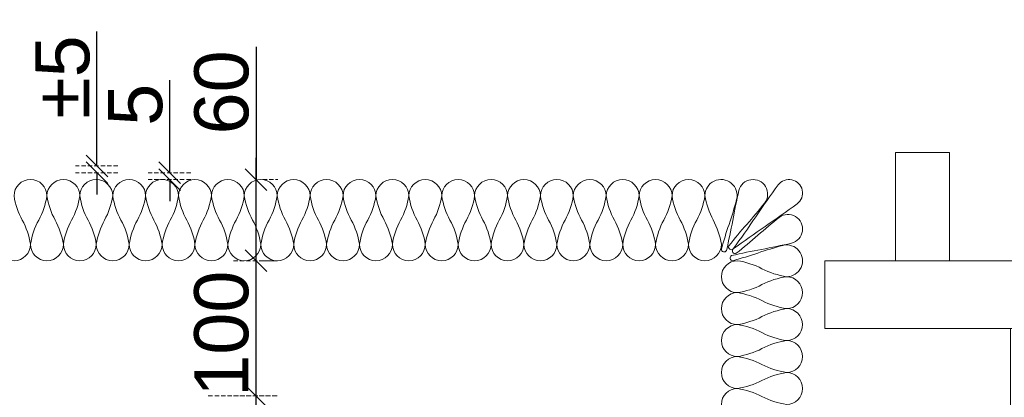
# Model space of a CAD drawing. Header units: millimetres. Extents: x 3652085 to 3778338, y -303702 to -273644.
# Tile 33 of 256: x 3655533 to 3656261, y -275057 to -274778. Entities that reach past the tile are written whole.
import ezdxf

# ---------------------------------------------------------------- set-up
doc = ezdxf.new("R2010")
doc.units = ezdxf.units.MM
doc.header["$PDMODE"] = 34
doc.linetypes.add('HIDDEN2', pattern=[4.7625, 3.175, -1.5875])
doc.layers.add('!!!! BALCONY', color=7, linetype='Continuous')
for name, color, linetype, lineweight in [('DIM-03    (HAUSART)', 111, 'Continuous', 5), ('HANDRAIL-EXT   (HAUSART)', 247, 'Continuous', 5), ('INSULATION (HAUSEART)', 31, 'Continuous', 15), ('METAL-CONSTRUCTION (HAUSART)', 186, 'Continuous', 5)]:
    doc.layers.add(name, color=color, linetype=linetype, lineweight=lineweight)
doc.styles.add('1-20 Eng HA', font='arial.ttf', dxfattribs={"height": 40})
doc.dimstyles.new('1-20 Eng HA', dxfattribs={"dimtxt": 40, "dimasz": 16, "dimexe": 16, "dimexo": 5, "dimgap": 5, "dimtad": 1, "dimdec": 0, "dimlfac": -1, "dimzin": 0, "dimdsep": 46, "dimtxsty": '1-20 Eng HA', "dimblk": 'OBLIQUE', "dimcen": 0.09, "dimdle": 16, "dimclrd": 256, "dimclre": 256, "dimclrt": 256, "dimadec": 0, "dimazin": 0, "dimtfac": 1, "dimtdec": 0, "dimtofl": 0, "dimtmove": 0, "dimatfit": 3, "dimldrblk": 'OBLIQUE', "dimfxl": 1, "dimtolj": 1, "dimtzin": 0, "dimlwe": 0, "dimarcsym": 0})

# ---------------------------------------------------------------- blocks, each defined once
blk = doc.blocks.new('_Oblique')
at = {"color": 0, "linetype": 'ByBlock', "lineweight": -2}
blk.add_line((-0.5, -0.5), (0.5, 0.5), dxfattribs=at)
blk = doc.blocks.new('*D102')
at = {"layer": 'Defpoints', "color": 0, "lineweight": 0, "transparency": 16777216}
for p in [(3655667.58, -275055.88), (3655707.86, -275055.88), (3655676.28, -275075.88)]:
    blk.add_point(p, dxfattribs=at)
at = {"layer": 'DIM-03    (HAUSART)', "lineweight": -2, "transparency": 16777216}
for p, q in [((3655707.86, -275091.88), (3655707.86, -275039.88)), ((3655707.86, -275065.88), (3655653.18, -275102.91)), ((3655653.18, -275102.91), (3655653.18, -275170.76))]:
    blk.add_line(p, q, dxfattribs=at)
at = {"layer": 'DIM-03    (HAUSART)', "linetype": 'HIDDEN2', "lineweight": 0, "transparency": 16777216}
for p, q in [((3655672.58, -275055.88), (3655723.86, -275055.88)), ((3655681.28, -275075.88), (3655723.86, -275075.88))]:
    blk.add_line(p, q, dxfattribs=at)
at = {"layer": 'DIM-03    (HAUSART)', "lineweight": -2, "transparency": 16777216, "xscale": 16, "yscale": 16, "zscale": 16}
for p, rotation in [((3655707.86, -275055.88), 90), ((3655707.86, -275075.88), 270)]:
    blk.add_blockref('_Oblique', p, dxfattribs=dict(at, rotation=rotation))
at = {"layer": 'DIM-03    (HAUSART)', "transparency": 16777216, "insert": (3655627.76, -275136.83), "char_height": 40, "attachment_point": 5, "rotation": 90, "style": '1-20 Eng HA'}
blk.add_mtext('\\A1;20', dxfattribs=at)
blk = doc.blocks.new('*D117')
at = {"layer": 'Defpoints', "color": 0, "lineweight": 0, "transparency": 16777216}
for p in [(3655707.86, -274895.89), (3655707.92, -274895.89), (3655686.18, -274955.89)]:
    blk.add_point(p, dxfattribs=at)
at = {"layer": 'DIM-03    (HAUSART)', "lineweight": -2, "transparency": 16777216}
for p, q in [((3655707.92, -274797.81), (3655707.92, -274895.89)), ((3655707.92, -274971.89), (3655707.92, -274879.89))]:
    blk.add_line(p, q, dxfattribs=at)
at = {"layer": 'DIM-03    (HAUSART)', "linetype": 'HIDDEN2', "lineweight": 0, "transparency": 16777216}
for p, q in [((3655712.86, -274895.89), (3655723.92, -274895.89)), ((3655691.18, -274955.89), (3655723.92, -274955.89))]:
    blk.add_line(p, q, dxfattribs=at)
at = {"layer": 'DIM-03    (HAUSART)', "lineweight": -2, "transparency": 16777216, "xscale": 16, "yscale": 16, "zscale": 16}
for p, rotation in [((3655707.92, -274895.89), 90), ((3655707.92, -274955.89), 270)]:
    blk.add_blockref('_Oblique', p, dxfattribs=dict(at, rotation=rotation))
at = {"layer": 'DIM-03    (HAUSART)', "transparency": 16777216, "insert": (3655682.5, -274831.5), "char_height": 40, "attachment_point": 5, "rotation": 90, "style": '1-20 Eng HA'}
blk.add_mtext('\\A1;60', dxfattribs=at)
blk = doc.blocks.new('*D118')
at = {"layer": 'Defpoints', "color": 0, "lineweight": 0, "transparency": 16777216}
for p in [(3655644.13, -274890.89), (3655664.58, -274890.89), (3655664.58, -274895.9)]:
    blk.add_point(p, dxfattribs=at)
at = {"layer": 'DIM-03    (HAUSART)', "lineweight": -2, "transparency": 16777216}
for p, q in [((3655644.13, -274890.89), (3655644.13, -274822.37)), ((3655644.13, -274895.9), (3655644.13, -274911.9))]:
    blk.add_line(p, q, dxfattribs=at)
at = {"layer": 'DIM-03    (HAUSART)', "linetype": 'HIDDEN2', "lineweight": 0, "transparency": 16777216}
for p, q in [((3655659.58, -274890.89), (3655628.13, -274890.89)), ((3655659.58, -274895.9), (3655628.13, -274895.9))]:
    blk.add_line(p, q, dxfattribs=at)
at = {"layer": 'DIM-03    (HAUSART)', "lineweight": -2, "transparency": 16777216, "xscale": 16, "yscale": 16, "zscale": 16}
for p, rotation in [((3655644.13, -274890.89), 270), ((3655644.13, -274895.9), 90)]:
    blk.add_blockref('_Oblique', p, dxfattribs=dict(at, rotation=rotation))
at = {"layer": 'DIM-03    (HAUSART)', "transparency": 16777216, "insert": (3655618.79, -274840.63), "char_height": 40, "attachment_point": 5, "rotation": 90, "style": '1-20 Eng HA'}
blk.add_mtext('\\A1;5', dxfattribs=at)
blk = doc.blocks.new('*D119')
at = {"layer": 'Defpoints', "color": 0, "lineweight": 0, "transparency": 16777216}
for p in [(3655590.29, -274885.88), (3655610.74, -274885.88), (3655610.74, -274890.89)]:
    blk.add_point(p, dxfattribs=at)
at = {"layer": 'DIM-03    (HAUSART)', "lineweight": -2, "transparency": 16777216}
for p, q in [((3655590.29, -274885.88), (3655590.29, -274786.5)), ((3655590.29, -274890.89), (3655590.29, -274906.89))]:
    blk.add_line(p, q, dxfattribs=at)
at = {"layer": 'DIM-03    (HAUSART)', "linetype": 'HIDDEN2', "lineweight": 0, "transparency": 16777216}
for p, q in [((3655605.74, -274885.88), (3655574.29, -274885.88)), ((3655605.74, -274890.89), (3655574.29, -274890.89))]:
    blk.add_line(p, q, dxfattribs=at)
at = {"layer": 'DIM-03    (HAUSART)', "lineweight": -2, "transparency": 16777216, "xscale": 16, "yscale": 16, "zscale": 16}
for p, rotation in [((3655590.29, -274885.88), 270), ((3655590.29, -274890.89), 90)]:
    blk.add_blockref('_Oblique', p, dxfattribs=dict(at, rotation=rotation))
at = {"layer": 'DIM-03    (HAUSART)', "transparency": 16777216, "insert": (3655564.95, -274820.19), "char_height": 40, "attachment_point": 5, "rotation": 90, "style": '1-20 Eng HA'}
blk.add_mtext('\\A1;%%P5', dxfattribs=at)
blk = doc.blocks.new('*D120')
at = {"layer": 'Defpoints', "color": 0, "lineweight": 0, "transparency": 16777216}
for p in [(3655707.79, -274955.89), (3655707.86, -274955.89), (3655686.11, -275055.88)]:
    blk.add_point(p, dxfattribs=at)
at = {"layer": 'DIM-03    (HAUSART)', "lineweight": -2, "transparency": 16777216}
blk.add_line((3655707.86, -275071.88), (3655707.86, -274939.89), dxfattribs=at)
at = {"layer": 'DIM-03    (HAUSART)', "linetype": 'HIDDEN2', "lineweight": 0, "transparency": 16777216}
for p, q in [((3655712.79, -274955.89), (3655723.86, -274955.89)), ((3655691.11, -275055.88), (3655723.86, -275055.88))]:
    blk.add_line(p, q, dxfattribs=at)
at = {"layer": 'DIM-03    (HAUSART)', "lineweight": -2, "transparency": 16777216, "xscale": 16, "yscale": 16, "zscale": 16}
for p, rotation in [((3655707.86, -274955.89), 90), ((3655707.86, -275055.88), 270)]:
    blk.add_blockref('_Oblique', p, dxfattribs=dict(at, rotation=rotation))
at = {"layer": 'DIM-03    (HAUSART)', "transparency": 16777216, "insert": (3655682.44, -275009.84), "char_height": 40, "attachment_point": 5, "rotation": 90, "style": '1-20 Eng HA'}
blk.add_mtext('\\A1;100', dxfattribs=at)

msp = doc.modelspace()

# ---------------------------------------------------------------- hatches: boundary and pattern name
at = {"layer": '!!!! BALCONY', "linetype": 'Continuous', "lineweight": 13}
h = msp.add_hatch(dxfattribs=at)
h.set_pattern_fill('NET', color=252, scale=50, angle=360, style=0)
h.set_pattern_definition([(360, (3852956.77, -411113.63), (8e-14, 158.75), []), (90, (3852956.77, -411113.63), (-158.75, 9e-14), [])])
h.paths.add_polyline_path([(3656189.32, -276684.64), (3656189.32, -276683.85), (3656190.9, -276683.85), (3656191.69, -276683.06), (3656191.69, -276682.27), (3656193.27, -276682.27), (3656195.21, -276683.55), (3656198.99, -276683.89), (3656198.8, -276682.27), (3656201.17, -276682.27), (3656201.96, -276683.06), (3656202.75, -276683.06), (3656203.54, -276683.85), (3656208.29, -276683.85), (3656209.08, -276684.64), (3656213.82, -276684.64), (3656214.61, -276685.43), (3656216.98, -276685.43), (3656217.77, -276686.22), (3656218.56, -276686.22), (3656221.72, -276687.01), (3656222.51, -276687.01), (3656224.88, -276687.8), (3656227.26, -276687.8), (3656228.05, -276688.35), (3656230.42, -276688.35), (3656230.42, -276687.8), (3656231.21, -276687.8), (3656232, -276687.01), (3656240.69, -276687.01), (3656241.48, -276686.22), (3656249.39, -276686.22), (3656250.18, -276685.43), (3656252.55, -276685.43), (3656252.55, -276684.64), (3656254.13, -276684.64), (3656254.92, -276683.85), (3656262.03, -276683.85), (3656262.82, -276684.64), (3656263.61, -276684.64), (3656264.4, -276685.43), (3656268.36, -276685.43), (3656269.15, -276684.64), (3656274.68, -276684.64), (3656276.26, -276683.85), (3656294.8, -276683.85), (3656296.02, -276683.85), (3656296.02, -276683.06), (3656299.97, -276683.06), (3656300.76, -276682.27), (3656312.62, -276682.27), (3656314.2, -276683.06), (3656314.99, -276683.85), (3656315.78, -276683.85), (3656317.36, -276684.64), (3656318.94, -276686.22), (3656321.31, -276686.22), (3656322.1, -276685.43), (3656335.54, -276685.43), (3656335.54, -276684.64), (3656347.4, -276684.64), (3656348.19, -276683.85), (3656352.93, -276683.85), (3656352.93, -276683.06), (3656354.51, -276683.06), (3656354.51, -276683.85), (3656356.09, -276683.85), (3656358.46, -276686.22), (3656360.04, -276686.22), (3656360.04, -276687.01), (3656361.62, -276687.01), (3656361.62, -276685.43), (3656363.99, -276685.43), (3656364.78, -276684.64), (3656373.48, -276684.64), (3656374.27, -276685.43), (3656375.06, -276685.43), (3656375.85, -276686.22), (3656376.64, -276685.43), (3656377.43, -276685.43), (3656379.01, -276684.64), (3656381.38, -276683.85), (3656382.96, -276683.85), (3656383.75, -276683.06), (3656386.92, -276683.06), (3656387.71, -276683.85), (3656389.29, -276683.85), (3656390.87, -276684.64), (3656392.45, -276685.43), (3656394.82, -276685.43), (3656395.61, -276684.64), (3656399.56, -276684.64), (3656400.35, -276683.85), (3656410.63, -276683.85), (3656410.63, -276684.64), (3656418.53, -276684.64), (3656419.32, -276683.85), (3656421.69, -276683.85), (3656423.27, -276682.27), (3656423.27, -276682.27), (3656424.85, -276682.27), (3656425.64, -276683.06), (3656426.44, -276683.85), (3656428.81, -276683.85), (3656429.6, -276684.64), (3656436.71, -276684.64), (3656437.5, -276683.85), (3656437.5, -276683.06), (3656438.29, -276682.27), (3656439.08, -276682.27), (3656439.87, -276681.48), (3656442.24, -276681.48), (3656442.24, -276682.27), (3656444.61, -276682.27), (3656445.4, -276683.06), (3656446.2, -276683.06), (3656446.99, -276683.85), (3656455.68, -276683.85), (3656456.47, -276684.64), (3656459.63, -276684.64), (3656460.42, -276685.43), (3656464.37, -276685.43), (3656465.16, -276684.64), (3656467.54, -276684.64), (3656468.33, -276683.85), (3656478.6, -276683.85), (3656479.39, -276684.64), (3656484.92, -276684.64), (3656487.3, -276685.43), (3656489.42, -276684.64), (3656498.55, -276684.64), (3656499.34, -276683.85), (3656499.34, -276683.06), (3656500.13, -276682.27), (3656500.92, -276682.27), (3656501.71, -276681.48), (3656504.08, -276681.48), (3656504.08, -276682.27), (3656506.46, -276682.27), (3656507.25, -276683.06), (3656508.04, -276683.06), (3656508.83, -276683.85), (3656517.52, -276683.85), (3656518.31, -276684.64), (3656521.47, -276684.64), (3656522.26, -276685.43), (3656526.21, -276685.43), (3656527.01, -276684.64), (3656529.38, -276684.64), (3656530.17, -276683.85), (3656540.44, -276683.85), (3656541.23, -276684.64), (3656546.77, -276684.64), (3656549.14, -276685.43), (3656551.51, -276685.43), (3656552.36, -276685.86), (3656556.93, -276683.85), (3656557.73, -276684.64), (3656563.26, -276684.64), (3656565.63, -276685.43), (3656567.76, -276684.64), (3656576.88, -276684.64), (3656577.67, -276683.85), (3656577.67, -276683.06), (3656578.47, -276682.27), (3656579.26, -276682.27), (3656580.05, -276681.48), (3656582.42, -276681.48), (3656582.42, -276682.27), (3656584.79, -276682.27), (3656585.58, -276683.06), (3656586.37, -276683.06), (3656587.16, -276683.85), (3656595.85, -276683.85), (3656596.64, -276684.64), (3656607.55, -276684.64), (3656610.72, -276683.85), (3656612.3, -276683.85), (3656613.09, -276683.06), (3656613.88, -276683.06), (3656614.67, -276682.27), (3656616.25, -276682.27), (3656618.76, -276682.52), (3656622.19, -276683.21), (3656624.15, -276682.27), (3656625.73, -276682.27), (3656626.52, -276683.06), (3656628.1, -276683.06), (3656628.1, -276683.85), (3656630.47, -276683.85), (3656631.27, -276684.64), (3656634.43, -276684.64), (3656635.22, -276685.43), (3656639.17, -276685.43), (3656639.96, -276686.22), (3656645.49, -276686.22), (3656646.28, -276685.43), (3656651.82, -276685.43), (3656652.61, -276684.64), (3656657.35, -276684.64), (3656658.14, -276683.85), (3656666.83, -276683.85), (3656666.83, -276684.64), (3656692.13, -276684.64), (3656692.13, -276683.85), (3656693.71, -276683.85), (3656694.5, -276683.06), (3656694.5, -276682.27), (3656696.08, -276682.27), (3656698.02, -276683.55), (3656701.8, -276683.89), (3656701.61, -276682.27), (3656703.98, -276682.27), (3656704.77, -276683.06), (3656705.56, -276683.06), (3656706.35, -276683.85), (3656708.34, -276683.85), (3656709.92, -276683.85), (3656710.71, -276683.06), (3656710.71, -276682.27), (3656712.29, -276682.27), (3656714.24, -276683.55), (3656718.01, -276683.89), (3656717.82, -276682.27), (3656720.2, -276682.27), (3656720.99, -276683.06), (3656721.78, -276683.06), (3656722.57, -276683.85), (3656725.33, -276683.85), (3656725.33, -276688.9), (3656725.33, -276690.88), (3656724.64, -276690.88), (3656724.64, -276691.86), (3656723.85, -276691.86), (3656724.64, -276692.65), (3656725.43, -276693.44), (3656725.43, -276697.39), (3656726.22, -276698.18), (3656726.22, -276708.46), (3656725.43, -276708.46), (3656725.43, -276716.36), (3656726.22, -276717.15), (3656726.22, -276719.52), (3656727.01, -276720.31), (3656727.01, -276721.1), (3656727.8, -276721.1), (3656727.8, -276722.68), (3656727.01, -276723.47), (3656726.22, -276724.26), (3656726.22, -276726.63), (3656725.43, -276727.42), (3656725.43, -276734.54), (3656726.22, -276735.33), (3656727.01, -276735.33), (3656727.8, -276736.12), (3656727.8, -276736.91), (3656728.59, -276737.7), (3656728.59, -276740.07), (3656727.8, -276740.07), (3656727.8, -276742.44), (3656727.01, -276743.23), (3656727.01, -276744.02), (3656726.22, -276744.81), (3656726.22, -276753.51), (3656725.43, -276754.3), (3656725.43, -276757.46), (3656724.64, -276758.25), (3656724.64, -276762.2), (3656725.43, -276762.99), (3656725.43, -276765.36), (3656726.22, -276766.15), (3656726.22, -276776.43), (3656725.43, -276777.22), (3656725.43, -276782.75), (3656724.64, -276785.12), (3656725.43, -276787.25), (3656725.43, -276796.38), (3656726.22, -276797.17), (3656727.01, -276797.17), (3656727.8, -276797.96), (3656727.8, -276798.35), (3656727.8, -276798.75), (3656728.59, -276799.54), (3656728.59, -276801.91), (3656727.8, -276801.91), (3656727.8, -276804.28), (3656727.01, -276805.07), (3656727.01, -276805.86), (3656726.48, -276806.39), (3656726.22, -276806.65), (3656726.22, -276808.44, -0.317837), (3656726.72, -276809.14), (3656726.72, -276816.39), (3656726.72, -276820.33), (3656779.97, -276820.33), (3656894.71, -276820.33), (3656894.71, -276685.35), (3656894.71, -276679.27), (3656894.71, -276669.27), (3656894.71, -276646.1), (3656894.71, -276220.09), (3656983.08, -276193.28), (3656806.34, -276169.7), (3656894.71, -276146.35), (3656894.71, -275978.24), (3656894.71, -275935.32), (3656894.71, -275669.88), (3656894.71, -275537.89), (3656894.71, -275005.89), (3656178.04, -275005.89), (3656128.42, -275005.89), (3656123.18, -275005.89), (3656123.18, -275009.64), (3656123.97, -275010.43), (3656123.97, -275020.7), (3656123.18, -275020.7), (3656123.18, -275028.61), (3656123.97, -275029.4), (3656123.97, -275031.77), (3656124.76, -275032.56), (3656124.76, -275033.35), (3656125.55, -275033.35), (3656125.55, -275034.93), (3656124.76, -275035.72), (3656123.97, -275036.51), (3656123.97, -275038.88), (3656123.18, -275039.67), (3656123.18, -275046.79), (3656123.97, -275047.58), (3656124.76, -275047.58), (3656125.55, -275048.37), (3656125.55, -275049.16), (3656126.34, -275049.95), (3656126.34, -275052.32), (3656125.55, -275052.32), (3656125.55, -275054.69), (3656124.76, -275055.48), (3656124.76, -275056.27), (3656123.97, -275057.06), (3656123.97, -275065.76), (3656123.18, -275066.55), (3656123.18, -275069.71), (3656122.39, -275070.5), (3656122.39, -275070.55), (3656121.59, -275070.55), (3656121.59, -275071.57), (3656122.38, -275072.36), (3656122.38, -275077.89), (3656123.17, -275078.68), (3656123.17, -275083.43), (3656123.96, -275084.22), (3656123.96, -275092.91), (3656123.17, -275092.91), (3656123.17, -275105.89), (3656123.17, -275118.2), (3656123.96, -275118.2), (3656123.96, -275119.78), (3656124.75, -275120.57), (3656125.54, -275120.57), (3656125.54, -275122.16), (3656124.27, -275124.1), (3656123.93, -275127.88), (3656125.54, -275127.69), (3656125.54, -275130.06), (3656124.75, -275130.85), (3656124.75, -275131.64), (3656123.96, -275132.43), (3656123.96, -275137.17), (3656123.17, -275137.96), (3656123.17, -275142.71), (3656122.38, -275143.5), (3656122.38, -275145.87), (3656121.59, -275146.66), (3656121.59, -275147.45), (3656120.8, -275150.61), (3656120.8, -275151.4), (3656120.01, -275153.77), (3656120.01, -275156.14), (3656119.46, -275156.93), (3656119.46, -275159.3), (3656120.01, -275159.3), (3656120.01, -275160.09), (3656120.8, -275160.88), (3656120.8, -275169.58), (3656121.59, -275170.37), (3656121.59, -275178.27), (3656122.38, -275179.06), (3656122.38, -275181.43), (3656123.17, -275181.43), (3656123.17, -275183.02), (3656123.96, -275183.81), (3656123.96, -275190.92), (3656123.17, -275191.71), (3656123.17, -275192.5), (3656122.38, -275193.29), (3656122.38, -275197.24), (3656123.17, -275198.03), (3656123.17, -275203.57), (3656123.96, -275205.15), (3656123.96, -275224.91), (3656124.75, -275224.91), (3656124.75, -275228.86), (3656125.54, -275229.65), (3656125.54, -275241.5), (3656124.75, -275243.09), (3656123.96, -275243.88), (3656123.96, -275244.67), (3656123.17, -275246.25), (3656121.59, -275247.83), (3656121.59, -275250.2), (3656122.38, -275250.99), (3656122.38, -275264.43), (3656123.17, -275264.43), (3656123.17, -275276.28), (3656123.96, -275277.07), (3656123.96, -275281.81), (3656124.75, -275281.81), (3656124.75, -275283.4), (3656123.96, -275283.4), (3656123.96, -275284.98), (3656121.59, -275287.35), (3656121.59, -275288.93), (3656120.8, -275290.51), (3656122.38, -275290.51), (3656122.38, -275292.88), (3656123.17, -275293.67), (3656123.17, -275302.37), (3656122.38, -275303.16), (3656122.38, -275303.95), (3656121.59, -275304.74), (3656122.38, -275305.53), (3656122.38, -275306.32), (3656123.17, -275307.9), (3656123.96, -275310.27), (3656123.96, -275311.85), (3656124.75, -275312.64), (3656124.75, -275315.8), (3656123.96, -275316.59), (3656123.96, -275318.17), (3656123.17, -275319.75), (3656122.38, -275321.33), (3656122.38, -275323.71), (3656123.17, -275324.5), (3656123.17, -275328.45), (3656123.96, -275329.24), (3656123.96, -275339.51), (3656123.17, -275339.51), (3656123.17, -275347.42), (3656123.96, -275348.21), (3656123.96, -275350.58), (3656125.54, -275352.16), (3656125.54, -275352.16), (3656125.54, -275353.74), (3656124.75, -275354.53), (3656123.96, -275355.32), (3656123.96, -275357.69), (3656123.17, -275358.48), (3656123.17, -275365.6), (3656123.96, -275366.39), (3656124.75, -275366.39), (3656125.54, -275367.18), (3656125.54, -275367.97), (3656126.33, -275368.76), (3656126.33, -275371.13), (3656125.15, -275374.69), (3656123.96, -275375.87), (3656123.96, -275384.57), (3656123.17, -275385.36), (3656123.17, -275388.52), (3656122.38, -275389.31), (3656122.38, -275389.36), (3656122.38, -275392.65), (3656123.17, -275393.44), (3656123.96, -275395.02), (3656123.96, -275395.81), (3656124.75, -275396.6), (3656125.54, -275398.18), (3656125.54, -275410.04), (3656124.75, -275410.83), (3656124.75, -275414.78), (3656123.96, -275414.78), (3656123.96, -275416.01), (3656123.96, -275434.54), (3656123.17, -275436.12), (3656123.17, -275441.66), (3656122.38, -275442.45), (3656122.38, -275446.4), (3656123.17, -275447.19), (3656123.17, -275447.98), (3656123.96, -275448.77), (3656123.96, -275455.88), (3656123.17, -275456.67), (3656123.17, -275458.25), (3656122.38, -275458.25), (3656122.38, -275460.62), (3656121.59, -275461.42), (3656121.59, -275469.32), (3656120.8, -275470.11), (3656120.8, -275478.8), (3656120.01, -275479.59), (3656120.01, -275480.38), (3656119.46, -275482.76), (3656120.01, -275483.55), (3656120.01, -275485.92), (3656120.8, -275488.29), (3656120.8, -275489.08), (3656121.86, -275493.29), (3656122.38, -275493.82), (3656122.38, -275496.19), (3656123.17, -275496.98), (3656123.17, -275501.73), (3656123.96, -275502.52), (3656123.96, -275507.26), (3656124.75, -275508.05), (3656124.75, -275508.84), (3656125.54, -275509.63), (3656125.54, -275512), (3656123.92, -275511.81), (3656124.27, -275515.59), (3656125.54, -275517.53), (3656125.54, -275519.11), (3656124.75, -275519.11), (3656123.96, -275519.9), (3656123.96, -275521.49), (3656123.17, -275521.49), (3656123.17, -275561.8), (3656123.96, -275561.8), (3656123.96, -275563.4), (3656123.17, -275563.4), (3656123.17, -275567.85), (3656123.96, -275568.64), (3656121.96, -275573.22), (3656122.38, -275574.07), (3656122.38, -275576.44), (3656123.17, -275578.81), (3656123.17, -275584.35), (3656123.96, -275585.14), (3656123.96, -275595.41), (3656123.17, -275596.2), (3656123.17, -275598.57), (3656122.38, -275599.36), (3656122.38, -275603.32), (3656123.17, -275604.11), (3656123.17, -275607.27), (3656123.96, -275608.06), (3656123.96, -275616.75), (3656124.75, -275617.54), (3656124.75, -275618.33), (3656125.54, -275619.12), (3656125.54, -275621.5), (3656126.33, -275621.5), (3656126.33, -275623.87), (3656125.54, -275624.66), (3656125.54, -275625.45), (3656124.75, -275626.24), (3656123.96, -275626.24), (3656123.17, -275627.03), (3656123.17, -275636.16), (3656122.63, -275637.61), (3656122.93, -275638.89), (3656117.04, -275638.89), (3656116.25, -275639.68), (3656111.68, -275637.67), (3656110.83, -275638.1), (3656108.45, -275638.1), (3656106.08, -275638.89), (3656100.55, -275638.89), (3656099.76, -275639.68), (3656089.49, -275639.68), (3656088.69, -275638.89), (3656086.32, -275638.89), (3656085.53, -275638.1), (3656081.58, -275638.1), (3656080.79, -275638.89), (3656077.63, -275638.89), (3656076.84, -275639.68), (3656073.01, -275640.73), (3656069.19, -275638.89), (3656059.02, -275638.93), (3656054.93, -275638.94), (3656054.93, -275638.91, -0.271422), (3656051.91, -275638.88), (3656051.91, -275669.88), (3656051.91, -275669.88), (3656051.91, -275697.28), (3656051.93, -276349.39), (3656781.13, -276349.4, -0.383388), (3656782.02, -276350.39), (3656782.02, -276351.89, -0.414214), (3656781.52, -276352.39), (3656780.52, -276352.39), (3656780.52, -276351.89), (3656779.02, -276351.89, 0.414214), (3656778.02, -276352.89), (3656778.02, -276364.59), (3656782.02, -276364.59), (3656782.02, -276363.59), (3656783.02, -276363.59), (3656783.02, -276364.59), (3656783.02, -276379.29), (3656780.82, -276379.29), (3656780.82, -276381.19), (3656779.02, -276381.19), (3656779.02, -276379.14), (3656772.72, -276379.14, 0.414214), (3656771.22, -276380.64), (3656771.22, -276386.87), (3656770.92, -276387.39), (3656771.22, -276387.91), (3656771.22, -276394.14, 0.414214), (3656772.72, -276395.64), (3656779.02, -276395.64), (3656779.02, -276393.59), (3656780.82, -276393.59), (3656780.82, -276395.49), (3656783.02, -276395.49), (3656783.02, -276404.89), (3656793.02, -276404.89), (3656793.02, -276403.39), (3656792.2, -276399.89), (3656797.95, -276399.89), (3656797.95, -276399.89), (3656803.7, -276399.89), (3656803.02, -276403.39), (3656803.02, -276415.39, -0.414214), (3656799.02, -276419.39), (3656785.64, -276419.39), (3656785.64, -276432.39, -0.414214), (3656783.64, -276434.39), (3656782.64, -276434.39), (3656782.64, -276438.89), (3656782.64, -276440.21), (3656782.67, -276440.26), (3656782.67, -276441.45), (3656782.67, -276444.53), (3656782.66, -276441.45), (3656782.27, -276441.45, 0.073044), (3656782.64, -276445.89), (3656782.64, -276489.89, -0.414214), (3656781.14, -276491.39), (3656643.38, -276491.39, -0.208864), (3656642.28, -276490.91, -0.066632), (3656635.71, -276481.59, -0.563251), (3656637.04, -276479.39), (3656751.64, -276479.39, 0.414202), (3656758.64, -276472.39), (3656758.64, -276441.45), (3656758.64, -276434.39), (3656757.64, -276434.39, -0.414214), (3656755.64, -276432.39), (3656755.64, -276419.39), (3656754.22, -276419.39), (3656744.02, -276419.39), (3656212.62, -276419.39), (3656198.13, -276419.39), (3656190.79, -276419.39), (3656188.04, -276419.39), (3656178.04, -276419.39), (3656133.93, -276419.39), (3656123.73, -276419.39), (3656068.93, -276419.39, -0.414214), (3656064.93, -276415.39), (3656064.93, -276406.39), (3656062.43, -276406.39, -1), (3656054.43, -276406.39), (3656051.93, -276406.39), (3656051.93, -276422.9, -0.269734), (3656054.93, -276422.88), (3656069.19, -276422.89), (3656073.01, -276421.05), (3656076.84, -276422.1), (3656077.63, -276422.89), (3656080.79, -276422.89), (3656081.58, -276423.68), (3656085.53, -276423.68), (3656086.32, -276422.89), (3656088.69, -276422.89), (3656089.49, -276422.1), (3656099.76, -276422.1), (3656100.55, -276422.89), (3656106.08, -276422.89), (3656108.45, -276423.68), (3656110.83, -276423.68), (3656111.68, -276424.11), (3656116.25, -276422.1), (3656117.04, -276422.89), (3656122.93, -276422.89), (3656122.63, -276424.18), (3656123.17, -276425.63), (3656123.17, -276434.76), (3656123.96, -276435.55), (3656124.75, -276435.55), (3656125.54, -276436.34), (3656125.54, -276437.13), (3656126.33, -276437.92), (3656126.33, -276440.29), (3656125.54, -276440.29), (3656125.54, -276442.66), (3656124.75, -276443.45), (3656124.75, -276444.24), (3656123.96, -276445.03), (3656123.96, -276453.73), (3656123.17, -276454.52), (3656123.17, -276457.68), (3656122.38, -276458.47), (3656122.38, -276462.42), (3656123.17, -276463.21), (3656123.17, -276465.58), (3656123.96, -276466.37), (3656123.96, -276476.65), (3656123.17, -276477.44), (3656123.17, -276482.97), (3656122.38, -276485.34), (3656122.38, -276487.71), (3656121.96, -276488.56), (3656123.96, -276493.14), (3656123.17, -276493.93), (3656123.17, -276498.39), (3656123.96, -276498.39), (3656123.96, -276499.99), (3656123.17, -276499.99), (3656123.17, -276540.3), (3656123.96, -276540.3), (3656123.96, -276541.88), (3656124.75, -276542.67), (3656125.54, -276542.67), (3656125.54, -276544.25), (3656124.27, -276546.2), (3656123.92, -276549.97), (3656125.54, -276549.78), (3656125.54, -276552.15), (3656124.75, -276552.94), (3656124.75, -276553.73), (3656123.96, -276554.53), (3656123.96, -276559.27), (3656123.17, -276560.06), (3656123.17, -276564.8), (3656122.38, -276565.59), (3656122.38, -276567.96), (3656121.59, -276568.75), (3656121.59, -276569.54), (3656120.8, -276572.7), (3656120.8, -276573.49), (3656120.01, -276575.87), (3656120.01, -276578.24), (3656119.46, -276579.03), (3656119.46, -276581.4), (3656120.01, -276581.4), (3656120.01, -276582.19), (3656120.8, -276582.98), (3656120.8, -276591.67), (3656121.59, -276592.46), (3656121.59, -276600.37), (3656122.38, -276601.16), (3656122.38, -276603.53), (3656123.17, -276603.53), (3656123.17, -276605.11), (3656123.96, -276605.9), (3656123.96, -276613.01), (3656123.17, -276613.8), (3656123.17, -276614.6), (3656122.38, -276615.39), (3656122.38, -276619.34), (3656123.17, -276620.13), (3656123.17, -276625.66), (3656123.96, -276627.24), (3656123.96, -276645.78), (3656123.96, -276647), (3656124.75, -276647), (3656124.75, -276650.95), (3656125.54, -276651.74), (3656125.54, -276663.6), (3656124.75, -276665.18), (3656123.96, -276665.97), (3656123.96, -276666.76), (3656123.17, -276668.34), (3656121.59, -276669.92), (3656121.59, -276672.29), (3656122.38, -276673.08), (3656122.38, -276679.27), (3656123.17, -276679.27), (3656123.17, -276682.27), (3656123.44, -276682.27), (3656125.95, -276682.52), (3656129.38, -276683.21), (3656131.34, -276682.27), (3656132.92, -276682.27), (3656133.71, -276683.06), (3656135.29, -276683.06), (3656135.29, -276683.85), (3656137.67, -276683.85), (3656138.46, -276684.64), (3656141.62, -276684.64), (3656142.41, -276685.43), (3656146.36, -276685.43), (3656147.15, -276686.22), (3656152.68, -276686.22), (3656153.47, -276685.43), (3656159.01, -276685.43), (3656159.8, -276684.64), (3656164.54, -276684.64), (3656165.33, -276683.85), (3656174.02, -276683.85), (3656174.02, -276684.64), (3656178.04, -276684.64)])

# ---------------------------------------------------------------- linework, layer by layer
at = {"layer": 'HANDRAIL-EXT   (HAUSART)'}
msp.add_lwpolyline([(3656220.69, -274875.89), (3656220.69, -274955.89), (3656180.69, -274955.89), (3656180.69, -274875.89), (3656220.69, -274875.89)], dxfattribs=at)
at = {"layer": 'INSULATION (HAUSEART)'}
msp.add_lwpolyline([(3656063.73, -275073.96, -1), (3656063.73, -275050.35, -0.082307), (3656081.93, -275056.25, 0.082307), (3656100.12, -275062.15, 1), (3656100.12, -275038.54, 0.082307), (3656081.93, -275044.44, -0.082307), (3656063.73, -275050.35, -1), (3656063.73, -275026.73, -0.082307), (3656081.93, -275032.64, 0.082307), (3656100.12, -275038.54, 1), (3656100.12, -275014.93, 0.082307), (3656081.93, -275020.83, -0.082307), (3656063.73, -275026.73, -1), (3656063.73, -275003.12, -0.082307), (3656081.93, -275009.02, 0.082307), (3656100.12, -275014.93, 1), (3656100.12, -274991.31, 0.082307), (3656081.93, -274997.22, -0.082307), (3656063.73, -275003.12, -1), (3656063.73, -274979.51, -0.082307), (3656081.93, -274985.41, 0.082307), (3656100.12, -274991.31, 1), (3656100.12, -274967.7, 0.082307), (3656081.93, -274973.6, -0.082307), (3656063.73, -274979.51, -1), (3656063.73, -274955.89, -0.081824), (3656081.95, -274961.8, 0.081824), (3656100.17, -274967.7, 1.130655), (3656097.32, -274944.54, 0.013807), (3656078.86, -274950.22, -0.013807), (3656060.4, -274955.89, -0.791418), (3656059.5, -274952.1, -0.011802), (3656081.63, -274947.52, 0.011802), (3656103.75, -274942.93, 1.222127), (3656094.67, -274923.84, 0.012896), (3656078.81, -274937.11, -0.012896), (3656062.95, -274950.38, -0.850804), (3656060.64, -274947.18, -0.009223), (3656084.28, -274930.53, 0.009223), (3656107.93, -274913.89, 1.15301), (3656093.93, -274899.89, 0.009223), (3656077.28, -274923.53, -0.009223), (3656060.64, -274947.18, -0.850804), (3656057.44, -274944.87, -0.012896), (3656070.71, -274929.01, 0.012896), (3656083.98, -274913.15, 1.222127), (3656064.88, -274904.06, 0.011802), (3656060.3, -274926.19, -0.011802), (3656055.72, -274948.31, -0.791418), (3656051.93, -274947.42, -0.013878), (3656057.58, -274929.05, 0.013878), (3656063.23, -274910.69, 1.130655), (3656039.76, -274907.8, 0.083724), (3656045.85, -274925.77, -0.083724), (3656051.93, -274943.73, -1), (3656027.6, -274943.73, -0.086046), (3656033.68, -274925.89, 0.086046), (3656039.76, -274908.05, 1), (3656015.44, -274908.05, 0.086046), (3656021.52, -274925.89, -0.086046), (3656027.6, -274943.73, -1), (3656003.28, -274943.73, -0.086046), (3656009.36, -274925.89, 0.086046), (3656015.44, -274908.05, 1), (3655991.12, -274908.05, 0.086046), (3655997.2, -274925.89, -0.086046), (3656003.28, -274943.73, -1), (3655978.95, -274943.73, -0.086046), (3655985.03, -274925.89, 0.086046), (3655991.12, -274908.05, 1), (3655966.79, -274908.05, 0.086046), (3655972.87, -274925.89, -0.086046), (3655978.95, -274943.73, -1), (3655954.63, -274943.73, -0.086046), (3655960.71, -274925.89, 0.086046), (3655966.79, -274908.05, 1), (3655942.47, -274908.05, 0.086046), (3655948.55, -274925.89, -0.086046), (3655954.63, -274943.73, -1), (3655930.3, -274943.73, -0.086046), (3655936.39, -274925.89, 0.086046), (3655942.47, -274908.05, 1), (3655918.14, -274908.05, 0.086046), (3655924.22, -274925.89, -0.086046), (3655930.3, -274943.73, -1), (3655905.98, -274943.73, -0.086046), (3655912.06, -274925.89, 0.086046), (3655918.14, -274908.05, 1), (3655893.82, -274908.05, 0.086046), (3655899.9, -274925.89, -0.086046), (3655905.98, -274943.73, -1), (3655881.66, -274943.73, -0.086046), (3655887.74, -274925.89, 0.086046), (3655893.82, -274908.05, 1), (3655869.49, -274908.05, 0.086046), (3655875.58, -274925.89, -0.086046), (3655881.66, -274943.73, -1), (3655857.33, -274943.73, -0.086046), (3655863.41, -274925.89, 0.086046), (3655869.49, -274908.05, 1), (3655845.17, -274908.05, 0.086046), (3655851.25, -274925.89, -0.086046), (3655857.33, -274943.73, -1), (3655833.01, -274943.73, -0.086046), (3655839.09, -274925.89, 0.086046), (3655845.17, -274908.05, 1), (3655820.85, -274908.05, 0.086046), (3655826.93, -274925.89, -0.086046), (3655833.01, -274943.73, -1), (3655808.68, -274943.73, -0.086046), (3655814.76, -274925.89, 0.086046), (3655820.85, -274908.05, 1), (3655796.52, -274908.05, 0.086046), (3655802.6, -274925.89, -0.086046), (3655808.68, -274943.73, -1), (3655784.36, -274943.73, -0.086046), (3655790.44, -274925.89, 0.086046), (3655796.52, -274908.05, 1), (3655772.2, -274908.05, 0.086046), (3655778.28, -274925.89, -0.086046), (3655784.36, -274943.73, -1), (3655760.03, -274943.73, -0.086046), (3655766.12, -274925.89, 0.086046), (3655772.2, -274908.05, 1), (3655747.87, -274908.05, 0.086046), (3655753.95, -274925.89, -0.086046), (3655760.03, -274943.73, -1), (3655735.71, -274943.73, -0.086046), (3655741.79, -274925.89, 0.086046), (3655747.87, -274908.05, 1), (3655723.55, -274908.05, 0.086046), (3655729.63, -274925.89, -0.086046), (3655735.71, -274943.73, -1), (3655711.39, -274943.73, -0.086046), (3655717.47, -274925.89, 0.086046), (3655723.55, -274908.05, 1), (3655699.22, -274908.05, 0.086046), (3655705.3, -274925.89, -0.086046), (3655711.39, -274943.73, -1), (3655687.06, -274943.73, -0.086046), (3655693.14, -274925.89, 0.086046), (3655699.22, -274908.05, 1), (3655674.9, -274908.05, 0.086046), (3655680.98, -274925.89, -0.086046), (3655687.06, -274943.73, -1), (3655662.74, -274943.73, -0.086046), (3655668.82, -274925.89, 0.086046), (3655674.9, -274908.05, 1), (3655650.58, -274908.05, 0.086046), (3655656.66, -274925.89, -0.086046), (3655662.74, -274943.73, -1), (3655638.41, -274943.73, -0.086046), (3655644.49, -274925.89, 0.086046), (3655650.58, -274908.05, 1), (3655626.25, -274908.05, 0.086046), (3655632.33, -274925.89, -0.086046), (3655638.41, -274943.73, -1), (3655614.09, -274943.73, -0.086046), (3655620.17, -274925.89, 0.086046), (3655626.25, -274908.05, 1), (3655601.93, -274908.05, 0.086046), (3655608.01, -274925.89, -0.086046), (3655614.09, -274943.73, -1), (3655589.76, -274943.73, -0.086046), (3655595.85, -274925.89, 0.086046), (3655601.93, -274908.05, 1), (3655577.6, -274908.05, 0.086046), (3655583.68, -274925.89, -0.086046), (3655589.76, -274943.73, -1), (3655565.44, -274943.73, -0.086046), (3655571.52, -274925.89, 0.086046), (3655577.6, -274908.05, 1), (3655553.28, -274908.05, 0.086046), (3655559.36, -274925.89, -0.086046), (3655565.44, -274943.73, -1), (3655541.12, -274943.73, -0.086046), (3655547.2, -274925.89, 0.086046), (3655553.28, -274908.05, 1), (3655528.95, -274908.05, 0.086046), (3655535.03, -274925.89, -0.086046), (3655541.12, -274943.73, -1), (3655516.79, -274943.73, -0.086046)], format="xyb", dxfattribs=at)
at = {"layer": 'METAL-CONSTRUCTION (HAUSART)'}
msp.add_line((3656128.42, -274955.89), (3656128.42, -275005.89), dxfattribs=at)
for points in [[(3656128.42, -274955.89), (3656894.71, -274955.89)], [(3656128.42, -275005.89), (3656894.71, -275005.89)]]:
    msp.add_lwpolyline(points, dxfattribs=at)

# ---------------------------------------------------------------- dimensions: what is measured, and where the dimension line sits
at = {"layer": 'DIM-03    (HAUSART)'}
dim = msp.add_linear_dim(base=(3655590.29, -274885.88), p1=(3655610.74, -274890.89), p2=(3655610.74, -274885.88), angle=270, text='%%P<>', dimstyle='1-20 Eng HA', dxfattribs=at)
dim.commit()
dim.dimension.update_dxf_attribs({"geometry": '*D119', "text_midpoint": (3655564.95, -274820.19)})
for base, p1, p2, angle, picture, middle in [((3655707.92, -274895.89), (3655686.18, -274955.89), (3655707.86, -274895.89), 270, '*D117', (3655698.6, -274831.5)), ((3655707.86, -274955.89), (3655686.11, -275055.88), (3655707.79, -274955.89), 270, '*D120', (3655707.86, -275009.84)), ((3655707.86, -275055.88), (3655676.28, -275075.88), (3655667.58, -275055.88), 90, '*D102', (3655653.18, -275107.91))]:
    dim = msp.add_linear_dim(base=base, p1=p1, p2=p2, angle=angle, dimstyle='1-20 Eng HA', override={"dimtmove": 1}, dxfattribs=at)
    dim.commit()
    dim.dimension.update_dxf_attribs({"geometry": picture, "text_midpoint": middle, "dimtype": 160})
dim = msp.add_linear_dim(base=(3655644.13, -274890.89), p1=(3655664.58, -274895.9), p2=(3655664.58, -274890.89), angle=270, dimstyle='1-20 Eng HA', dxfattribs=at)
dim.commit()
dim.dimension.update_dxf_attribs({"geometry": '*D118', "text_midpoint": (3655618.79, -274840.63)})

doc.saveas('drawing.dxf')
